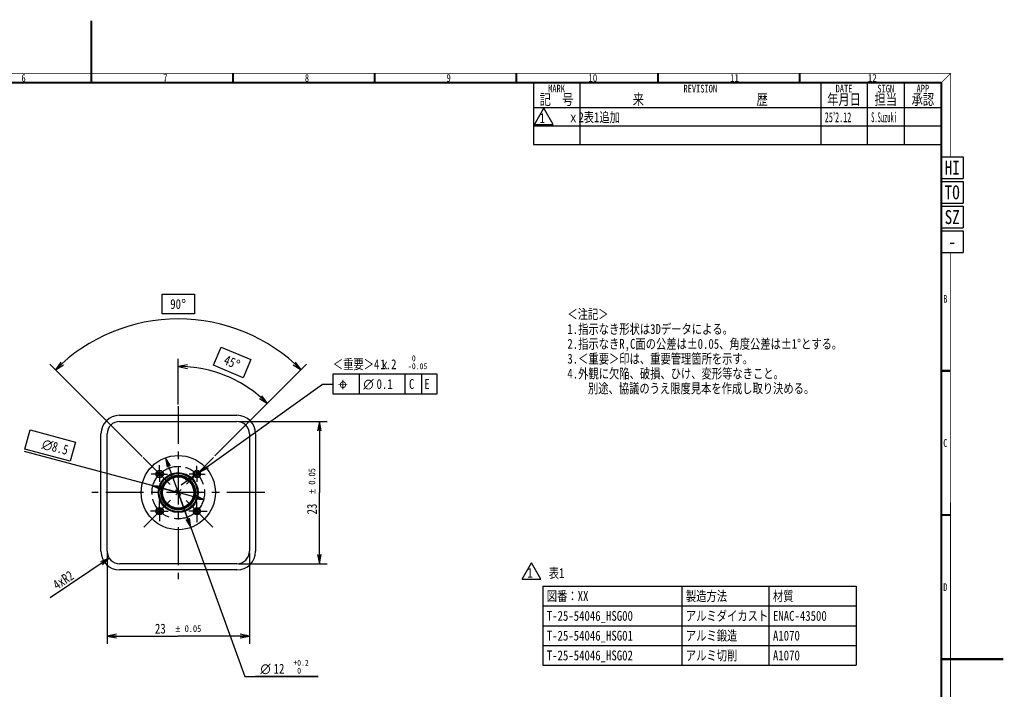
# Model space of a CAD drawing. Header units: millimetres. Extents: x 11 to 601, y 29 to 435.
# Tile 11 of 11: x 283 to 601, y 219 to 435. Entities that reach past the tile are written whole.
import ezdxf
from ezdxf.enums import TextEntityAlignment as Align

# ---------------------------------------------------------------- set-up
doc = ezdxf.new("R2010")
doc.units = ezdxf.units.MM
doc.header["$LTSCALE"] = 32.67
doc.linetypes.add('CENTER', pattern=[0.6, 0.375, -0.075, 0.075, -0.075])
doc.linetypes.add('PHANTOM', pattern=[0.8, 0.45, -0.05, 0.1, -0.05, 0.1, -0.05])
doc.layers.get('0').update_dxf_attribs({"linetype": 'CONTINUOUS'})
for name, color, linetype in [('AXIS', 7, 'CONTINUOUS'), ('DEF_AXIS', 7, 'CONTINUOUS'), ('DEFAULT_1', 7, 'CENTER'), ('DEFAULT_3', 7, 'PHANTOM')]:
    doc.layers.add(name, color=color, linetype=linetype)
doc.styles.get("Standard").update_dxf_attribs({"font": 'txt', "width": 0.8})
doc.styles.add('TEXTSTYLE_14', font='gdt')
doc.styles.add('TEXTSTYLE_15', font='txt', dxfattribs={"width": 0.5})
doc.styles.add('TEXTSTYLE_16', font='txt', dxfattribs={"width": 0.4})
doc.styles.add('TEXTSTYLE_2', font='txt', dxfattribs={"width": 0.714})
doc.styles.add('TEXTSTYLE_3', font='txt', dxfattribs={"width": 0.857})
doc.styles.add('TEXTSTYLE_7', font='txt', dxfattribs={"width": 0.857187})
doc.dimstyles.new('DIMSTYLE_15', dxfattribs={"dimtxt": 3.2, "dimasz": 3, "dimexe": 2.5, "dimexo": 0.5, "dimgap": 0.8, "dimtad": 1, "dimdec": 3, "dimlfac": 0.5, "dimdsep": 46, "dimtxsty": 'STANDARD', "dimblk": 'OPEN', "dimblk1": 'OPEN', "dimblk2": 'OPEN', "dimcen": 0.09, "dimadec": 3, "dimazin": 2, "dimtp": 0.001, "dimtm": 0.001, "dimtfac": 1, "dimtdec": 3, "dimtofl": 0, "dimtmove": 0, "dimatfit": 3, "dimldrblk": 'OPEN', "dimfxl": 1, "dimtolj": 1, "dimarcsym": 0})
doc.dimstyles.new('DIMSTYLE_3', dxfattribs={"dimtxt": 3.2, "dimasz": 3, "dimexe": 2.5, "dimexo": 0.5, "dimgap": 0.8, "dimtad": 1, "dimdec": 3, "dimlfac": 0.5, "dimdsep": 46, "dimtxsty": 'STANDARD', "dimblk": 'OPEN', "dimblk1": 'OPEN', "dimblk2": 'OPEN', "dimcen": 0.09, "dimadec": 3, "dimazin": 2, "dimtol": 1, "dimtp": 0.05, "dimtm": 0.05, "dimtfac": 1, "dimtdec": 3, "dimtofl": 0, "dimtmove": 0, "dimatfit": 3, "dimldrblk": 'OPEN', "dimfxl": 1, "dimtolj": 1, "dimarcsym": 0})
doc.dimstyles.new('DIMSTYLE_4', dxfattribs={"dimtxt": 3.2, "dimasz": 3, "dimexe": 2.5, "dimexo": 0.5, "dimtad": 1, "dimdec": 3, "dimlfac": 0.5, "dimdsep": 46, "dimtxsty": 'STANDARD', "dimblk": 'OPEN', "dimblk1": 'OPEN', "dimblk2": 'OPEN', "dimcen": 0.09, "dimadec": 3, "dimazin": 2, "dimtol": 1, "dimtm": 0.05, "dimtfac": 0.6, "dimtdec": 3, "dimtmove": 0, "dimatfit": 2, "dimldrblk": 'OPEN', "dimfxl": 1, "dimtolj": 1, "dimarcsym": 0})
doc.dimstyles.new('DIMSTYLE_5', dxfattribs={"dimtxt": 3.2, "dimasz": 3, "dimexe": 2.5, "dimexo": 0.5, "dimtad": 1, "dimdec": 3, "dimlfac": 0.5, "dimdsep": 46, "dimtxsty": 'STANDARD', "dimblk": 'OPEN', "dimblk1": 'OPEN', "dimblk2": 'OPEN', "dimcen": 0.09, "dimadec": 3, "dimazin": 2, "dimtp": 0.001, "dimtm": 0.001, "dimtfac": 1, "dimtdec": 3, "dimtmove": 0, "dimatfit": 2, "dimldrblk": 'OPEN', "dimfxl": 1, "dimtolj": 1, "dimarcsym": 0})
doc.dimstyles.new('DIMSTYLE_6', dxfattribs={"dimtxt": 3.2, "dimasz": 3, "dimexe": 2.5, "dimexo": 0.5, "dimgap": 3.2, "dimtad": 1, "dimdec": 3, "dimlfac": 0.5, "dimdsep": 46, "dimtxsty": 'STANDARD', "dimblk": 'OPEN', "dimblk1": 'OPEN', "dimblk2": 'OPEN', "dimcen": 0.09, "dimadec": 3, "dimazin": 2, "dimtp": 0.5, "dimtm": 0.5, "dimtfac": 1, "dimtdec": 3, "dimtofl": 0, "dimtmove": 0, "dimatfit": 3, "dimldrblk": 'OPEN', "dimfxl": 1, "dimtolj": 1, "dimarcsym": 0})
doc.dimstyles.new('DIMSTYLE_9', dxfattribs={"dimtxt": 3.2, "dimasz": 3, "dimexe": 2.5, "dimexo": 0.5, "dimtad": 1, "dimdec": 3, "dimlfac": 0.5, "dimdsep": 46, "dimtxsty": 'STANDARD', "dimblk": 'OPEN', "dimblk1": 'OPEN', "dimblk2": 'OPEN', "dimcen": 0.09, "dimadec": 3, "dimazin": 2, "dimtol": 1, "dimtp": 0.2, "dimtfac": 0.6, "dimtdec": 3, "dimtmove": 0, "dimatfit": 2, "dimldrblk": 'OPEN', "dimfxl": 1, "dimtolj": 1, "dimarcsym": 0})

# ---------------------------------------------------------------- blocks, each defined once
blk = doc.blocks.new('_OPEN')
at = {"color": 0, "linetype": 'BYBLOCK'}
for p, q in [((0, 0), (-1, 0.2)), ((-1, -0.2), (0, 0)), ((-1, 0), (0, 0))]:
    blk.add_line(p, q, dxfattribs=at)
blk = doc.blocks.new('*D5')
at = {"color": 7, "linetype": 'CONTINUOUS'}
for p, q in [((311.13, 262.92), (311.13, 233.52)), ((357.13, 262.92), (357.13, 233.52)), ((311.13, 236.02), (334.13, 236.02)), ((357.13, 236.02), (334.13, 236.02))]:
    blk.add_line(p, q, dxfattribs=at)
at = {"color": 7, "linetype": 'CONTINUOUS', "xscale": 3, "yscale": 3, "zscale": 3, "rotation": 180}
blk.add_blockref('_OPEN', (311.13, 236.02), dxfattribs=at)
at = {"color": 7, "linetype": 'CONTINUOUS', "xscale": 3, "yscale": 3, "zscale": 3}
blk.add_blockref('_OPEN', (357.13, 236.02), dxfattribs=at)
at = {"color": 7, "linetype": 'CONTINUOUS', "width": 0.8}
for s, height, p in [('23', 3.2, (328.34, 236.82)), ('0.05', 2.24, (338.89, 237.3))]:
    blk.add_text(s, height=height, dxfattribs=at).set_placement(p, align=Align.CENTER)
at = {"color": 7, "linetype": 'CONTINUOUS', "style": 'TEXTSTYLE_14'}
blk.add_text('`', height=2.24, dxfattribs=at).set_placement((334, 237.3), align=Align.CENTER)
blk = doc.blocks.new('*D6')
at = {"color": 7, "linetype": 'CONTINUOUS'}
for p, q in [((353.63, 305.42), (382.27, 305.42)), ((379.77, 305.42), (379.77, 282.42)), ((379.77, 259.42), (379.77, 282.42)), ((353.63, 259.42), (382.27, 259.42))]:
    blk.add_line(p, q, dxfattribs=at)
at = {"color": 7, "linetype": 'CONTINUOUS', "xscale": 3, "yscale": 3, "zscale": 3}
for p, rotation in [((379.77, 305.42), 90), ((379.77, 259.42), 270)]:
    blk.add_blockref('_OPEN', p, dxfattribs=dict(at, rotation=rotation))
at = {"color": 7, "linetype": 'CONTINUOUS', "width": 0.8}
for s, height, p in [('0.05', 2.24, (378.49, 287.65)), ('23', 3.2, (378.97, 277.1))]:
    blk.add_text(s, height=height, rotation=90, dxfattribs=at).set_placement(p, align=Align.CENTER)
at = {"color": 7, "linetype": 'CONTINUOUS', "style": 'TEXTSTYLE_14'}
blk.add_text('`', height=2.24, rotation=90, dxfattribs=at).set_placement((378.49, 282.76), align=Align.CENTER)
blk = doc.blocks.new('*D7')
at = {"color": 7, "linetype": 'CONTINUOUS'}
for p, q in [((340.14, 288.43), (380.74, 317.54)), ((380.74, 317.54), (384.14, 317.54)), ((340.14, 288.43), (335.1, 284.82)), ((339.16, 287.73), (340.14, 288.43)), ((339.16, 287.73), (339.16, 287.73)), ((341.11, 289.13), (340.14, 288.43)), ((341.11, 289.13), (341.11, 289.13))]:
    blk.add_line(p, q, dxfattribs=at)
at = {"color": 7, "linetype": 'CONTINUOUS', "xscale": 3, "yscale": 3, "zscale": 3}
for p, rotation in [((341.11, 289.13), 215.6422052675), ((339.16, 287.73), 35.639977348)]:
    blk.add_blockref('_OPEN', p, dxfattribs=dict(at, rotation=rotation))
at = {"color": 7, "linetype": 'CONTINUOUS', "width": 0.8}
for s, height, p in [('＜重要＞4ｘ', 3.2, (384.14, 322.34)), ('1.2', 3.2, (399.5, 322.34)), ('  0', 1.92, (407.18, 324.9)), (' -0.05', 1.92, (407.18, 322.34))]:
    blk.add_text(s, height=height, dxfattribs=at).set_placement(p)
blk = doc.blocks.new('*D8')
at = {"color": 7, "linetype": 'CONTINUOUS'}
for p, q in [((334.13, 282.42), (284.35, 295.73)), ((325.92, 284.62), (334.13, 282.42)), ((342.34, 280.22), (334.13, 282.42))]:
    blk.add_line(p, q, dxfattribs=at)
at = {"color": 7, "linetype": 'CONTINUOUS', "xscale": 3, "yscale": 3, "zscale": 3}
for p, rotation in [((325.92, 284.62), 165.0283546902), ((342.34, 280.22), 345.0283546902)]:
    blk.add_blockref('_OPEN', p, dxfattribs=dict(at, rotation=rotation))
at = {"color": 7, "linetype": 'CONTINUOUS', "insert": (298.88, 297.64), "char_height": 3.2, "width": 11.9467, "attachment_point": 3, "rotation": 345.0284, "line_spacing_factor": 0.9, "style": 'TEXTSTYLE_14'}
blk.add_mtext('{\\fgdt;n}\\ftxt;{\\W0.8;8.5}', dxfattribs=at)
blk = doc.blocks.new('*D9')
at = {"color": 7, "linetype": 'CONTINUOUS'}
for p, q in [((334.13, 310.92), (334.13, 325.72)), ((345.97, 294.26), (364.75, 313.04))]:
    blk.add_line(p, q, dxfattribs=at)
for points in [[(337.15, 323.71), (334.13, 323.22), (337.1, 322.51)], [(360.37, 312.87), (362.98, 311.27), (361.19, 313.75)]]:
    blk.add_lwpolyline(points, dxfattribs=at)
for start, end in [(67.5, 90), (45, 67.5)]:
    blk.add_arc((334.13, 282.42), 40.8, start, end, dxfattribs=at)
at = {"color": 7, "linetype": 'CONTINUOUS', "insert": (352.19, 326.03), "char_height": 3.2, "width": 7.2533, "attachment_point": 2, "rotation": 337.5, "line_spacing_factor": 0.9}
blk.add_mtext('45\\fgdt;{\\W1.0;{\\fgdt;~}}', dxfattribs=at)
blk = doc.blocks.new('*D14')
at = {"color": 7, "linetype": 'CONTINUOUS'}
for p, q in [((322.47, 294.07), (292.63, 323.92)), ((345.97, 294.26), (375.63, 323.92))]:
    blk.add_line(p, q, dxfattribs=at)
for points in [[(296.16, 324.65), (294.39, 322.15), (296.98, 323.78)], [(371.27, 323.78), (373.86, 322.15), (372.1, 324.65)]]:
    blk.add_lwpolyline(points, dxfattribs=at)
for start, end in [(90, 135), (45, 90)]:
    blk.add_arc((334.13, 282.42), 56.19, start, end, dxfattribs=at)
at = {"color": 7, "linetype": 'CONTINUOUS', "insert": (334.13, 345.01), "char_height": 3.2, "width": 7.2533, "attachment_point": 2, "line_spacing_factor": 0.9}
blk.add_mtext('90\\fgdt;{\\W1.0;{\\fgdt;~}}', dxfattribs=at)
blk = doc.blocks.new('*D15')
at = {"color": 7, "linetype": 'CONTINUOUS'}
for p, q in [((330.04, 293.7), (334.13, 282.42)), ((338.22, 271.14), (334.13, 282.42)), ((334.13, 282.42), (355.71, 222.89)), ((355.71, 222.89), (379.38, 222.89)), ((379.38, 222.89), (359.11, 222.89))]:
    blk.add_line(p, q, dxfattribs=at)
at = {"color": 7, "linetype": 'CONTINUOUS', "xscale": 3, "yscale": 3, "zscale": 3}
for p, rotation in [((330.04, 293.7), 109.9301781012), ((338.22, 271.14), 289.9301781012)]:
    blk.add_blockref('_OPEN', p, dxfattribs=dict(at, rotation=rotation))
at = {"color": 7, "linetype": 'CONTINUOUS', "style": 'TEXTSTYLE_14'}
blk.add_text('n', height=3.2, dxfattribs=at).set_placement((360.71, 223.85))
at = {"color": 7, "linetype": 'CONTINUOUS', "width": 0.8}
for s, height, p in [('12', 3.2, (364.98, 223.85)), (' +0.2', 1.92, (370.1, 226.41)), ('  0', 1.92, (370.1, 223.85))]:
    blk.add_text(s, height=height, dxfattribs=at).set_placement(p)
blk = doc.blocks.new('*D25')
at = {"color": 7, "linetype": 'CONTINUOUS'}
blk.add_line((311.8, 261.2), (292.65, 248.38), dxfattribs=at)
at = {"color": 7, "linetype": 'CONTINUOUS', "xscale": 3, "yscale": 3, "zscale": 3, "rotation": 33.785651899}
blk.add_blockref('_OPEN', (311.8, 261.2), dxfattribs=at)
at = {"color": 7, "linetype": 'CONTINUOUS', "insert": (298.94, 257.4), "char_height": 3.2, "width": 10.24, "attachment_point": 3, "rotation": 33.7857, "line_spacing_factor": 0.9}
blk.add_mtext('4xR2', dxfattribs=at)
blk = doc.blocks.new('HENKOU1_BL7', base_point=(452.39, 404.13))
at = {"color": 7, "linetype": 'CONTINUOUS'}
for p, q in [((449.35, 401.5), (452.39, 406.77)), ((455.44, 401.5), (452.39, 406.77)), ((449.35, 401.5), (455.44, 401.5))]:
    blk.add_line(p, q, dxfattribs=at)
at = {"color": 7, "linetype": 'CONTINUOUS', "width": 0.8}
blk.add_text('1', height=3.2, dxfattribs=at).set_placement((451.02, 401.97))
blk = doc.blocks.new('HENKOU1_BL8', base_point=(448.42, 257.01))
at = {"color": 7, "linetype": 'CONTINUOUS'}
for p, q in [((445.38, 254.37), (448.42, 259.65)), ((451.47, 254.37), (448.42, 259.65)), ((445.38, 254.37), (451.47, 254.37))]:
    blk.add_line(p, q, dxfattribs=at)
at = {"color": 7, "linetype": 'CONTINUOUS', "width": 0.8}
blk.add_text('1', height=3.2, dxfattribs=at).set_placement((447.05, 254.85))

msp = doc.modelspace()

# ---------------------------------------------------------------- linework, layer by layer
at = {"color": 7, "linetype": 'CONTINUOUS'}
for p, q in [((448.9997, 415.0398), (580.9997, 415.0398)), ((448.9997, 415.0398), (448.9997, 395.0398)), ((463.9997, 415.0398), (463.9997, 395.0398)), ((541.9997, 415.0398), (541.9997, 395.0398)), ((556.9997, 415.0398), (556.9997, 395.0398)), ((568.9997, 415.0398), (568.9997, 395.0398)), ((580.9997, 415.0398), (580.9997, 395.0398)), ((448.9997, 407.0398), (580.9997, 407.0398)), ((448.9997, 401.0398), (580.9997, 401.0398)), ((448.9997, 395.0398), (580.9997, 395.0398)), ((580.9997, 391.0398), (587.9997, 391.0398)), ((580.9997, 391.0398), (580.9997, 384.0398)), ((587.9997, 391.0398), (587.9997, 384.0398)), ((580.9997, 384.0398), (587.9997, 384.0398)), ((580.9997, 383.0398), (587.9997, 383.0398)), ((580.9997, 383.0398), (580.9997, 376.0398)), ((587.9997, 383.0398), (587.9997, 376.0398)), ((580.9997, 376.0398), (587.9997, 376.0398)), ((580.9997, 375.0398), (587.9997, 375.0398)), ((580.9997, 375.0398), (580.9997, 368.0398)), ((587.9997, 375.0398), (587.9997, 368.0398)), ((580.9997, 368.0398), (587.9997, 368.0398)), ((580.9997, 367.0398), (587.9997, 367.0398)), ((580.9997, 367.0398), (580.9997, 360.0398)), ((587.9997, 367.0398), (587.9997, 360.0398)), ((580.9997, 360.0398), (587.9997, 360.0398)), ((384.1429, 320.7427), (384.1429, 314.3427)), ((417.8762, 320.7427), (384.1429, 320.7427)), ((392.8096, 314.3427), (392.8096, 320.7427)), ((407.5562, 314.3427), (407.5562, 320.7427)), ((412.9162, 314.3427), (412.9162, 320.7427)), ((417.8762, 314.3427), (417.8762, 320.7427)), ((384.1429, 314.3427), (417.8762, 314.3427)), ((315.1278, 307.4197), (353.1278, 307.4197)), ((315.1278, 305.4197), (353.1278, 305.4197)), ((309.1278, 263.4197), (309.1278, 301.4197)), ((311.1278, 263.4197), (311.1278, 301.4197)), ((357.1278, 301.4197), (357.1278, 263.4197)), ((359.1278, 301.4197), (359.1278, 263.4197)), ((353.1278, 259.4197), (315.1278, 259.4197)), ((353.1278, 257.4197), (315.1278, 257.4197)), ((452.0654, 252.1481), (553.3854, 252.1481)), ((452.0654, 252.1481), (452.0654, 226.5481)), ((497.0654, 252.1481), (497.0654, 226.5481)), ((525.2254, 252.1481), (525.2254, 226.5481)), ((553.3854, 252.1481), (553.3854, 226.5481)), ((452.0654, 245.7481), (553.3854, 245.7481)), ((452.0654, 239.3481), (553.3854, 239.3481)), ((452.0654, 232.9481), (553.3854, 232.9481)), ((452.0654, 226.5481), (553.3854, 226.5481))]:
    msp.add_line(p, q, dxfattribs=at)
for points, const_width in [([(305.9999, 435.0398), (305.9999, 415.0398)], 0.7), ([(28, 418.0398), (583.9997, 418.0398)], 0.2333), ([(351.8133, 418.0398), (351.8133, 415.0398)], 0.7), ([(397.6433, 418.0398), (397.6433, 415.0398)], 0.7), ([(443.4733, 418.0398), (443.4733, 415.0398)], 0.7), ([(489.3033, 418.0398), (489.3033, 415.0398)], 0.7), ([(535.1333, 418.0398), (535.1333, 415.0398)], 0.7), ([(580.9997, 415.0398), (583.9997, 418.0398)], 0.2333), ([(583.9997, 418.0398), (583.9997, 391.0398)], 0.2333), ([(31, 415.0398), (580.9997, 415.0398)], 0.7), ([(580.9997, 415.0398), (580.9997, 42)], 0.7), ([(580.9997, 391.0398), (587.9997, 391.0398)], 0.2333), ([(587.9997, 391.0398), (587.9997, 384.0398)], 0.2333), ([(580.9997, 384.0398), (587.9997, 384.0398)], 0.2333), ([(580.9997, 383.0398), (587.9997, 383.0398)], 0.2333), ([(587.9997, 383.0398), (587.9997, 376.0398)], 0.2333), ([(580.9997, 376.0398), (587.9997, 376.0398)], 0.2333), ([(580.9997, 375.0398), (587.9997, 375.0398)], 0.2333), ([(587.9997, 375.0398), (587.9997, 368.0398)], 0.2333), ([(580.9997, 368.0398), (587.9997, 368.0398)], 0.2333), ([(580.9997, 367.0398), (587.9997, 367.0398)], 0.2333), ([(587.9997, 367.0398), (587.9997, 360.0398)], 0.2333), ([(580.9997, 360.0398), (587.9997, 360.0398)], 0.2333), ([(583.9128, 360.048), (583.9997, 39)], 0.2333), ([(580.9997, 321.7799), (583.9997, 321.7799)], 0.7), ([(580.9997, 275.1499), (583.9997, 275.1499)], 0.7), ([(580.9997, 228.5199), (600.9997, 228.5199)], 0.7)]:
    msp.add_lwpolyline(points, dxfattribs=dict(at, const_width=const_width))
for points in [[(328.9012, 340.2128), (328.9012, 346.6128), (339.3545, 346.6128), (339.3545, 340.2128), (328.9012, 340.2128)], [(345.5252, 323.5934), (347.9744, 329.5062), (357.632, 325.5059), (355.1828, 319.593), (345.5252, 323.5934)], [(284.5525, 296.5052), (286.2059, 302.6879), (300.8384, 298.7749), (299.185, 292.5922), (284.5525, 296.5052)]]:
    msp.add_lwpolyline(points, dxfattribs=at)
for centre, radius in [((334.1278, 282.4197), 12), ((328.1174, 288.4301), 1.2), ((328.1174, 288.4301), 0.8), ((334.1278, 282.4197), 6.45), ((334.1278, 282.4197), 6.15), ((334.1278, 282.4197), 5.6), ((334.1278, 282.4197), 5.5), ((334.1278, 282.4197), 5.25), ((334.1278, 282.4197), 5.05), ((340.1382, 288.4301), 1.2), ((340.1382, 288.4301), 0.8), ((328.1174, 276.4093), 1.2), ((328.1174, 276.4093), 0.8), ((340.1382, 276.4093), 1.2), ((340.1382, 276.4093), 0.8)]:
    msp.add_circle(centre, radius, dxfattribs=at)
for centre, radius, start, end in [((315.1278, 301.4197), 6, 90, 180), ((353.1278, 301.4197), 6, 0, 90), ((315.1278, 301.4197), 4, 90, 180), ((353.1278, 301.4197), 4, 0, 90), ((315.1278, 263.4197), 6, 180, 270), ((315.1278, 263.4197), 4, 180, 270), ((353.1278, 263.4197), 6, 270, 360), ((353.1278, 263.4197), 4, 270, 360)]:
    msp.add_arc(centre, radius, start, end, dxfattribs=at)
at = {"layer": 'AXIS', "color": 7, "linetype": 'CENTER'}
for p, q in [((328.1174, 288.4301), (328.1174, 291.2827)), ((340.1382, 288.4301), (340.1382, 291.1192)), ((328.1174, 288.4301), (325.4154, 288.4301)), ((328.1174, 288.4301), (328.1174, 285.8876)), ((328.1174, 288.4301), (330.7015, 288.4301)), ((340.1382, 288.4301), (337.677, 288.4301)), ((340.1382, 288.4301), (340.1382, 285.8876)), ((340.1382, 288.4301), (342.7996, 288.4301)), ((328.1174, 276.4093), (328.1174, 279.7296)), ((340.1382, 276.4093), (340.1382, 279.5661)), ((328.1174, 276.4093), (325.1974, 276.4093)), ((328.1174, 276.4093), (328.1174, 273.1901)), ((328.1174, 276.4093), (330.865, 276.4093)), ((340.1382, 276.4093), (337.5135, 276.4093)), ((340.1382, 276.4093), (343.508, 276.4093)), ((340.1382, 276.4093), (340.1382, 272.8086))]:
    msp.add_line(p, q, dxfattribs=at)
at = {"layer": 'DEF_AXIS', "color": 7, "linetype": 'CENTER'}
for p, q in [((334.1278, 310.4197), (334.1278, 254.4197)), ((362.1278, 282.4197), (306.1278, 282.4197))]:
    msp.add_line(p, q, dxfattribs=at)
at = {"layer": 'DEFAULT_1', "color": 7, "linetype": 'CENTER'}
for p, q in [((322.8265, 293.721), (345.306, 271.2415)), ((322.9707, 271.2626), (345.6137, 293.9056))]:
    msp.add_line(p, q, dxfattribs=at)
at = {"layer": 'DEFAULT_3', "color": 8, "linetype": 'PHANTOM'}
msp.add_circle((334.1278, 282.4197), 8.5, dxfattribs=at)

# ---------------------------------------------------------------- block references
at = {"color": 7, "linetype": 'CONTINUOUS'}
for name, p in [('HENKOU1_BL7', (452.3914, 404.1329)), ('HENKOU1_BL8', (448.4236, 257.0108))]:
    msp.add_blockref(name, p, dxfattribs=at)

# ---------------------------------------------------------------- texts
at = {"color": 7, "linetype": 'CONTINUOUS', "style": 'TEXTSTYLE_14'}
for s, p in [('j', (385.7429, 315.9427)), ('n', (394.0096, 315.9427))]:
    msp.add_text(s, height=3.2, dxfattribs=at).set_placement(p)
at = {"color": 7, "linetype": 'CONTINUOUS', "width": 0.8}
for s, p in [('0.1', (398.2762, 315.9427)), ('C', (408.7562, 315.9427)), ('E', (413.7162, 315.9427))]:
    msp.add_text(s, height=3.2, dxfattribs=at).set_placement(p)
at = {"color": 7, "linetype": 'CONTINUOUS', "attachment_point": 1, "line_spacing_factor": 0.9}
for s, insert, char_height, width, style in [('\\Q0.0000015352;6', (283.4407, 417.7898), 2.5, 2.6775, 'TEXTSTYLE_2'), ('\\Q0.0000015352;7', (329.274, 417.7898), 2.5, 2.6775, 'TEXTSTYLE_2'), ('\\Q0.0000015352;8', (375.1073, 417.7898), 2.5, 2.6775, 'TEXTSTYLE_2'), ('\\Q0.0000015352;9', (420.9406, 417.7898), 2.5, 2.6775, 'TEXTSTYLE_2'), ('\\Q0.0000015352;10', (466.774, 417.7898), 2.5, 6.4275, 'TEXTSTYLE_3'), ('\\Q0.0000015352;11', (512.6073, 417.7898), 2.5, 6.4275, 'TEXTSTYLE_3'), ('\\Q0.0000015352;12', (557.1901, 417.7898), 2.5, 6.428906, 'TEXTSTYLE_7'), ('25’2.12', (543.2797, 405.4398), 3.2, 16.8, 'TEXTSTYLE_15'), ('S.Suzuki', (558.2797, 405.4398), 3.2, 10.24, 'TEXTSTYLE_16'), ('\\Q0.0000015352;B', (581.6075, 346.3449), 2.5, 2.6775, 'TEXTSTYLE_2'), ('\\Q0.0000015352;C', (581.6075, 299.7148), 2.5, 2.6775, 'TEXTSTYLE_2'), ('\\Q0.0000015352;D', (581.6075, 253.0849), 2.5, 2.6775, 'TEXTSTYLE_2')]:
    msp.add_mtext(s, dxfattribs=dict(at, insert=insert, char_height=char_height, width=width, style=style))
at = {"color": 7, "linetype": 'CONTINUOUS'}
for s, insert, char_height, width, attachment_point, line_spacing_factor in [('MARK\\P\\H3.5;記\u3000号', (456.4997, 414.3398), 2.5, 12.6, 2, 0.72), ('REVISION\\P\\H3.5;来\u3000\u3000\u3000\u3000\u3000\u3000\u3000\u3000\u3000\u3000歴', (502.9997, 414.3398), 2.5, 50.4, 2, 0.72), ('DATE\\P\\H3.5;年月日', (549.4997, 414.3398), 2.5, 12.6, 2, 0.72), ('SIGN\\P\\H3.5;担当', (562.9997, 414.3398), 2.5, 12, 2, 0.72), ('APP\\P\\H3.5;承認', (574.9997, 414.3398), 2.5, 9, 2, 0.72), ('表1追加', (465.2797, 405.4398), 3.2, 15.36, 1, 0.9), ('\u3000\u3000\u3000ｘ2', (450.2797, 405.4398), 3.2, 19.2, 1, 0.9), ('HI', (584.4997, 389.7898), 4.5, 7.2, 2, 0.9), ('TO', (584.4997, 381.7898), 4.5, 7.2, 2, 0.9), ('SZ', (584.4997, 373.7898), 4.5, 7.2, 2, 0.9), ('-', (584.4997, 365.7898), 4.5, 3.6, 2, 0.9), ('＜注記＞\\P1.指示なき形状は3Dデータによる。\\P2.指示なきR,C面の公差は±0.05、角度公差は±1°とする。\\P3.＜重要＞印は、重要管理箇所を示す。\\P4.外観に欠陥、破損、ひけ、変形等なきこと。\\P\u3000\u3000別途、協議のうえ限度見本を作成し取り決める。', (459.9999, 341.7318), 3.2, 122.88, 1, 0.9), ('表1', (453.9923, 257.9941), 3.2, 7.68, 1, 0.9), ('図番：XX', (453.3454, 250.5481), 3.2, 19.2, 1, 0.9), ('製造方法', (498.3454, 250.5481), 3.2, 15.36, 1, 0.9), ('材質', (526.5054, 250.5481), 3.2, 7.68, 1, 0.9), ('T-25-54046_HSG00', (453.3454, 244.1481), 3.2, 40.96, 1, 0.9), ('アルミダイカスト', (498.3454, 244.1481), 3.2, 30.72, 1, 0.9), ('ENAC-43500', (526.5054, 244.1481), 3.2, 25.6, 1, 0.9), ('T-25-54046_HSG01', (453.3454, 237.7481), 3.2, 40.96, 1, 0.9), ('アルミ鍛造', (498.3454, 237.7481), 3.2, 19.2, 1, 0.9), ('A1070', (526.5054, 237.7481), 3.2, 12.8, 1, 0.9), ('T-25-54046_HSG02', (453.3454, 231.3481), 3.2, 40.96, 1, 0.9), ('アルミ切削', (498.3454, 231.3481), 3.2, 19.2, 1, 0.9), ('A1070', (526.5054, 231.3481), 3.2, 12.8, 1, 0.9)]:
    msp.add_mtext(s, dxfattribs=dict(at, insert=insert, char_height=char_height, width=width, attachment_point=attachment_point, line_spacing_factor=line_spacing_factor))

# ---------------------------------------------------------------- dimensions: what is measured, and where the dimension line sits
for base, line1, line2, picture, middle in [((334.1278, 338.6128), ((345.2164, 293.5082), (345.6137, 293.9056)), ((323.2239, 293.3237), (322.8265, 293.721)), '*D14', (334.1278, 338.6128)), ((349.7417, 320.115), ((345.3252, 293.6171), (345.6137, 293.9056)), ((334.1278, 310.0117), (334.1278, 310.4197)), '*D9', (349.7417, 320.115))]:
    dim = msp.add_angular_dim_2l(base=base, line1=line1, line2=line2, dimstyle='DIMSTYLE_6', dxfattribs=at)
    dim.commit()
    dim.dimension.update_dxf_attribs({"geometry": picture, "text_midpoint": middle, "dimtype": 162})
for p1, p2, text, dimstyle, override, picture, middle in [((341.1135, 289.1293), (339.163, 287.7309), '＜重要＞4ｘ<>', 'DIMSTYLE_4', {"dimtih": 1, "dimtoh": 1, "dimpost": '<>'}, '*D7', (400.2709, 324.5827)), ((325.9164, 284.6156), (342.3393, 280.2238), '%%c<>', 'DIMSTYLE_5', {"dimpost": '<>'}, '*D8', (292.6955, 297.6401)), ((338.2183, 271.1384), (330.0373, 293.701), '%%c<>', 'DIMSTYLE_9', {"dimtih": 1, "dimtoh": 1, "dimpost": '<>'}, '*D15', (369.2453, 226.0923))]:
    dim = msp.add_diameter_dim_2p(p1=p1, p2=p2, text=text, dimstyle=dimstyle, override=override, dxfattribs=at)
    dim.commit()
    dim.dimension.update_dxf_attribs({"geometry": picture, "text_midpoint": middle, "dimtype": 163})
dim = msp.add_linear_dim(base=(379.773, 259.4197), p1=(353.1278, 305.4197), p2=(353.1278, 259.4197), angle=270, dimstyle='DIMSTYLE_3', dxfattribs=at)
dim.commit()
dim.dimension.update_dxf_attribs({"geometry": '*D6', "text_midpoint": (379.773, 282.887), "dimtype": 160})
dim = msp.add_radius_dim(center=(315.1278, 263.4197), mpoint=(311.8033, 261.1954), text='4xR<>', dimstyle='DIMSTYLE_15', override={"dimpost": '<>'}, dxfattribs=at)
dim.commit()
dim.dimension.update_dxf_attribs({"geometry": '*D25', "text_midpoint": (296.9042, 251.2267), "dimtype": 164})
dim = msp.add_linear_dim(base=(357.1278, 236.0168), p1=(311.1278, 263.4197), p2=(357.1278, 263.4197), dimstyle='DIMSTYLE_3', dxfattribs=at)
dim.commit()
dim.dimension.update_dxf_attribs({"geometry": '*D5', "text_midpoint": (334.1278, 236.0168), "dimtype": 160})

doc.saveas('drawing.dxf')
